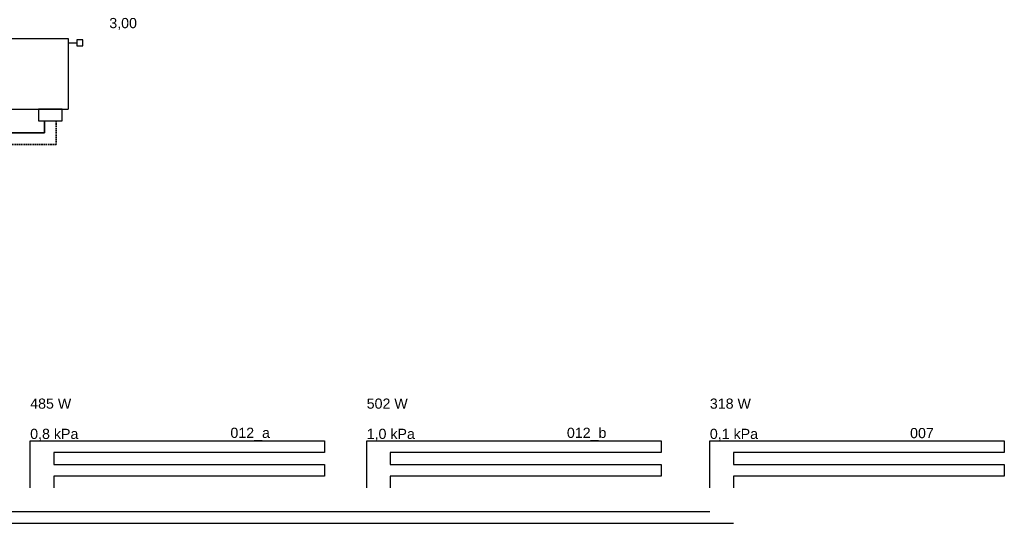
# Model space of a CAD drawing. Header units: millimetres. Extents: x 206445 to 335272, y 14092 to 100072.
# Tile 7 of 38: x 209795 to 210631, y 15023 to 15451. Entities that reach past the tile are written whole.
import ezdxf
from ezdxf.lldxf.tags import DXFTag

# ---------------------------------------------------------------- set-up
doc = ezdxf.new("R2010")
doc.units = ezdxf.units.MM
doc.linetypes.add('DASHED', pattern=[19.05, 12.7, -6.35])
for name, color, linetype, true_color in [('IS_Armatura_podłączeniowa_grz._dolnozas.', 7, 'SOLID', 0x000000), ('IS_Armatura_Therm', 7, 'SOLID', 0x000000), ('IS_Grzejniki_Rozwinięcie', 7, 'SOLID', 0x000000), ('IS_Odbiornik_o_narzuconym_oporze_Rozwinięcie', 7, 'SOLID', 0x000000), ('IS_Rozdzielacze_Powrót', 5, 'DASH', 0x0000ff), ('IS_Rozdzielacze_Zasilanie', 1, 'SOLID', 0xff0000)]:
    doc.layers.add(name, color=color, linetype=linetype, true_color=true_color)
doc.layers.add('IS_Powrót', color=5, linetype='DASHED', lineweight=35, true_color=0x0000ff)
doc.layers.add('IS_Zasilanie', color=1, linetype='SOLID', lineweight=35, true_color=0xff0000)
doc.layers.add('IS_Text_Armatury_Therm', color=7, linetype='Continuous')
doc.layers.add('IS_Text_Odbiornikow_Therm', color=7, linetype='Continuous')
doc.styles.get("Standard").update_dxf_attribs({"font": 'arial.ttf'})
tags = doc.linetypes.add('DASH', pattern=[15, 10, -5]).pattern_tags.tags
tags[6:7] = [DXFTag(74, 4), DXFTag(75, 0), DXFTag(340, '0'), DXFTag(46, 0.0), DXFTag(50, 0.0), DXFTag(44, 0.0), DXFTag(45, 0.0)]
tags[4:5] = [DXFTag(74, 4), DXFTag(75, 0), DXFTag(340, '0'), DXFTag(46, 0.0), DXFTag(50, 0.0), DXFTag(44, 0.0), DXFTag(45, 0.0)]
tags = doc.linetypes.add('DASHDOTDOT', pattern=[25, 10, -5, 0, -5, 0, -5]).pattern_tags.tags
tags[14:15] = [DXFTag(74, 4), DXFTag(75, 0), DXFTag(340, '0'), DXFTag(46, 0.0), DXFTag(50, 0.0), DXFTag(44, 0.0), DXFTag(45, 0.0)]
tags[12:13] = [DXFTag(74, 4), DXFTag(75, 0), DXFTag(340, '0'), DXFTag(46, 0.0), DXFTag(50, 0.0), DXFTag(44, 0.0), DXFTag(45, 0.0)]
tags[10:11] = [DXFTag(74, 4), DXFTag(75, 0), DXFTag(340, '0'), DXFTag(46, 0.0), DXFTag(50, 0.0), DXFTag(44, 0.0), DXFTag(45, 0.0)]
tags[8:9] = [DXFTag(74, 4), DXFTag(75, 0), DXFTag(340, '0'), DXFTag(46, 0.0), DXFTag(50, 0.0), DXFTag(44, 0.0), DXFTag(45, 0.0)]
tags[6:7] = [DXFTag(74, 4), DXFTag(75, 0), DXFTag(340, '0'), DXFTag(46, 0.0), DXFTag(50, 0.0), DXFTag(44, 0.0), DXFTag(45, 0.0)]
tags[4:5] = [DXFTag(74, 4), DXFTag(75, 0), DXFTag(340, '0'), DXFTag(46, 0.0), DXFTag(50, 0.0), DXFTag(44, 0.0), DXFTag(45, 0.0)]
tags = doc.linetypes.add('SOLID', pattern=[10, 10, 0]).pattern_tags.tags
tags[6:7] = [DXFTag(74, 4), DXFTag(75, 0), DXFTag(340, '0'), DXFTag(46, 0.0), DXFTag(50, 0.0), DXFTag(44, 0.0), DXFTag(45, 0.0)]
tags[4:5] = [DXFTag(74, 4), DXFTag(75, 0), DXFTag(340, '0'), DXFTag(46, 0.0), DXFTag(50, 0.0), DXFTag(44, 0.0), DXFTag(45, 0.0)]

msp = doc.modelspace()

# ---------------------------------------------------------------- linework, layer by layer
at = {"layer": 'IS_Armatura_podłączeniowa_grz._dolnozas.', "ltscale": 0.1}
for p, q in [((209830.64, 15374.63), (209810.64, 15374.63)), ((209810.64, 15374.63), (209810.64, 15364.63)), ((209830.64, 15364.63), (209830.64, 15374.63)), ((209810.64, 15364.63), (209830.64, 15364.63)), ((209810.64, 15364.63), (209810.64, 15364.63))]:
    msp.add_line(p, q, dxfattribs=at)
at = {"layer": 'IS_Armatura_Therm', "ltscale": 0.1}
for p, q in [((209848.14, 15433.38), (209843.14, 15433.38)), ((209843.14, 15433.38), (209843.14, 15428.38)), ((209848.14, 15428.38), (209848.14, 15433.38)), ((209835.64, 15430.88), (209843.14, 15430.88)), ((209843.14, 15428.38), (209848.14, 15428.38))]:
    msp.add_line(p, q, dxfattribs=at)
at = {"layer": 'IS_Grzejniki_Rozwinięcie', "ltscale": 0.1}
for p, q in [((209685.64, 15434.63), (209835.64, 15434.63)), ((209835.64, 15434.63), (209835.64, 15374.63)), ((209685.64, 15374.63), (209835.64, 15374.63))]:
    msp.add_line(p, q, dxfattribs=at)
at = {"layer": 'IS_Odbiornik_o_narzuconym_oporze_Rozwinięcie', "ltscale": 0.1}
for p, q in [((209803.47, 15053.04), (209803.47, 15093.04)), ((209803.47, 15093.04), (210053.47, 15093.04)), ((210053.47, 15093.04), (210053.47, 15083.04)), ((210089.17, 15053.04), (210089.17, 15093.04)), ((210089.17, 15093.04), (210339.17, 15093.04)), ((210339.17, 15093.04), (210339.17, 15083.04)), ((210380.55, 15053.04), (210380.55, 15093.04)), ((210380.55, 15093.04), (210630.55, 15093.04)), ((210630.55, 15093.04), (210630.55, 15083.04)), ((210053.47, 15083.04), (209823.47, 15083.04)), ((209823.47, 15083.04), (209823.47, 15073.04)), ((210339.17, 15083.04), (210109.17, 15083.04)), ((210109.17, 15083.04), (210109.17, 15073.04)), ((210630.55, 15083.04), (210400.55, 15083.04)), ((210400.55, 15083.04), (210400.55, 15073.04)), ((209823.47, 15073.04), (210053.47, 15073.04)), ((210053.47, 15073.04), (210053.47, 15063.04)), ((210109.17, 15073.04), (210339.17, 15073.04)), ((210339.17, 15073.04), (210339.17, 15063.04)), ((210400.55, 15073.04), (210630.55, 15073.04)), ((210630.55, 15073.04), (210630.55, 15063.04)), ((210053.47, 15063.04), (209823.47, 15063.04)), ((209823.47, 15063.04), (209823.47, 15053.04)), ((210339.17, 15063.04), (210109.17, 15063.04)), ((210109.17, 15063.04), (210109.17, 15053.04)), ((210630.55, 15063.04), (210400.55, 15063.04)), ((210400.55, 15063.04), (210400.55, 15053.04))]:
    msp.add_line(p, q, dxfattribs=at)
at = {"layer": 'IS_Powrót', "ltscale": 0.1}
for p, q in [((209825.64, 15364.63), (209825.64, 15344.63)), ((209825.64, 15344.63), (209575.64, 15344.63))]:
    msp.add_line(p, q, dxfattribs=at)
at = {"layer": 'IS_Rozdzielacze_Powrót', "linetype": 'DASHDOTDOT', "ltscale": 0.1}
msp.add_line((206706.97, 15023.04), (210400.55, 15023.04), dxfattribs=at)
at = {"layer": 'IS_Rozdzielacze_Zasilanie', "linetype": 'DASHDOTDOT', "ltscale": 0.1}
msp.add_line((206696.97, 15033.04), (210380.55, 15033.04), dxfattribs=at)
at = {"layer": 'IS_Zasilanie', "ltscale": 0.1}
for p, q in [((209815.64, 15364.63), (209815.64, 15354.63)), ((209815.64, 15354.63), (209565.64, 15354.63))]:
    msp.add_line(p, q, dxfattribs=at)

# ---------------------------------------------------------------- texts
at = {"layer": 'IS_Text_Armatury_Therm', "color": 18, "linetype": 'SOLID', "true_color": 0x000000, "insert": (209870.64, 15441.79), "char_height": 8.64, "attachment_point": 7}
msp.add_mtext('\\fArial|b0|i0;3,00  ', dxfattribs=at)
at = {"layer": 'IS_Text_Odbiornikow_Therm', "color": 18, "linetype": 'SOLID', "true_color": 0x000000, "char_height": 8.64, "attachment_point": 7}
for s, insert in [('\\fArial|b0|i0;485 W', (209803.47, 15120.2)), ('\\fArial|b0|i0;502 W', (210089.17, 15120.2)), ('\\fArial|b0|i0;318 W', (210380.55, 15120.2)), ('\\fArial|b0|i0;0,8 kPa', (209803.47, 15093.04)), ('\\fArial|b0|i0;012_a', (209973.47, 15093.04)), ('\\fArial|b0|i0;1,0 kPa', (210089.17, 15093.04)), ('\\fArial|b0|i0;012_b', (210259.17, 15093.04)), ('\\fArial|b0|i0;0,1 kPa', (210380.55, 15093.04)), ('\\fArial|b0|i0;007', (210550.55, 15095.2))]:
    msp.add_mtext(s, dxfattribs=dict(at, insert=insert))

doc.saveas('drawing.dxf')
